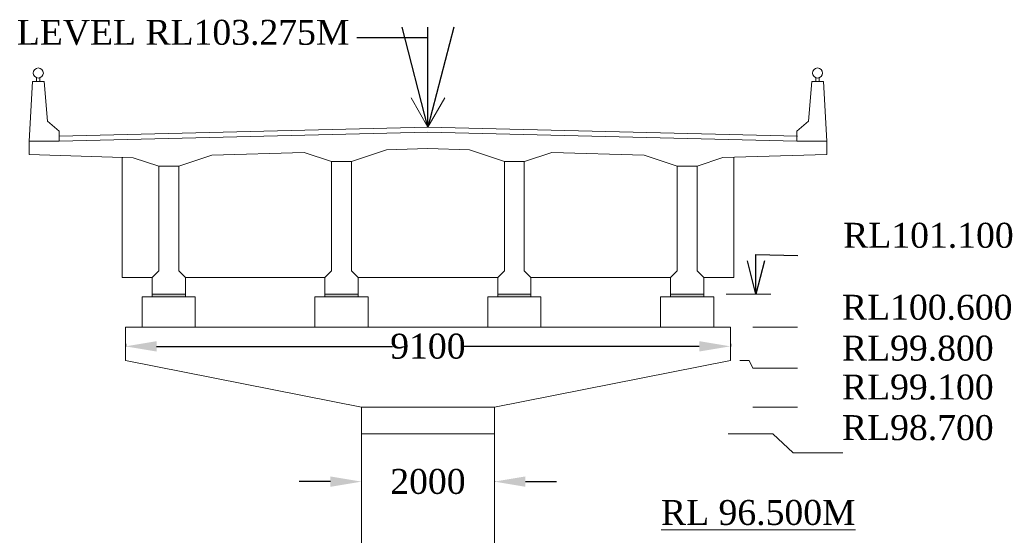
# Model space of a CAD drawing. Header units: millimetres. Extents: x 103078 to 25259364, y -3207472 to 1158446.
# Tile 38 of 40: x 13568296 to 13597916, y 1053309 to 1068848. Entities that reach past the tile are written whole.
import ezdxf

# ---------------------------------------------------------------- set-up
doc = ezdxf.new("R2010")
doc.units = ezdxf.units.MM
doc.header["$LTSCALE"] = 60
doc.header["$MEASUREMENT"] = 0
doc.styles.add('style1', font='txt.shx', dxfattribs={"height": 1})
doc.dimstyles.get("Standard").update_dxf_attribs({"dimtxt": 400, "dimasz": 215, "dimexe": 0.18, "dimexo": 0.0625, "dimgap": 0.09, "dimtad": 0, "dimtih": 1, "dimtoh": 1, "dimdec": 0, "dimzin": 4, "dimdsep": 46, "dimtxsty": 'Standard', "dimblk": 'OPEN90', "dimcen": 0, "dimadec": 0, "dimazin": 1, "dimtfac": 1, "dimtdec": 0, "dimtix": 1, "dimtofl": 0, "dimtmove": 0, "dimatfit": 3, "dimldrblk": 'OPEN30', "dimfxl": 1, "dimtolj": 1, "dimtzin": 0, "dimarcsym": 0})

# ---------------------------------------------------------------- blocks, each defined once
blk = doc.blocks.new('*D408')
at = {"color": 0, "linetype": 'Continuous', "lineweight": -2, "transparency": 16777216}
for p, q in [((13571480, 1059095), (13571480, 1059023)), ((13572415, 1059023), (13579512, 1059023)), ((13588740, 1059023), (13581643, 1059023)), ((13589675, 1059095), (13589675, 1059023))]:
    blk.add_line(p, q, dxfattribs=at)
at = {"color": 0, "linetype": 'Continuous', "lineweight": 9, "transparency": 16777216}
for points in [[(13572415, 1059179), (13572415, 1058867), (13571480, 1059023)], [(13588740, 1059179), (13588740, 1058867), (13589675, 1059023)]]:
    blk.add_solid(points, dxfattribs=at)
at = {"layer": 'Defpoints', "color": 0, "linetype": 'Continuous', "lineweight": 9, "transparency": 16777216}
for p in [(13571480, 1059095), (13589675, 1059095), (13589675, 1059023)]:
    blk.add_point(p, dxfattribs=at)
at = {"color": 0, "linetype": 'Continuous', "lineweight": 9, "transparency": 16777216, "insert": (13580577, 1059023), "char_height": 500, "attachment_point": 5}
blk.add_mtext('\\A1;{\\fTimes New Roman|b0|i0|c0|p18;\\H1.5x;9100}', dxfattribs=at)
blk = doc.blocks.new('*D409')
at = {"color": 0, "linetype": 'Continuous', "lineweight": -2, "transparency": 16777216}
for p, q in [((13577643, 1054954), (13576708, 1054954)), ((13578578, 1054954), (13578578, 1054954)), ((13582577, 1054969), (13582577, 1054954)), ((13583512, 1054954), (13584447, 1054954))]:
    blk.add_line(p, q, dxfattribs=at)
at = {"color": 0, "linetype": 'Continuous', "lineweight": 9, "transparency": 16777216}
for points in [[(13577643, 1055110), (13577643, 1054798), (13578578, 1054954)], [(13583512, 1055110), (13583512, 1054798), (13582577, 1054954)]]:
    blk.add_solid(points, dxfattribs=at)
at = {"layer": 'Defpoints', "color": 0, "linetype": 'Continuous', "lineweight": 9, "transparency": 16777216}
for p in [(13578578, 1054954), (13582577, 1054969), (13582577, 1054954)]:
    blk.add_point(p, dxfattribs=at)
at = {"color": 0, "linetype": 'Continuous', "lineweight": 9, "transparency": 16777216, "insert": (13580577, 1054954), "char_height": 500, "attachment_point": 5}
blk.add_mtext('\\A1;{\\fTimes New Roman|b0|i0|c0|p18;\\H1.5x;2000}', dxfattribs=at)

msp = doc.modelspace()

# ---------------------------------------------------------------- hatches: boundary and pattern name
at = {"linetype": 'Continuous', "lineweight": 9}
h = msp.add_hatch(color=256, dxfattribs=at)
h.dxf.hatch_style = 1
h.paths.add_polyline_path([(13572779.9, 1060517), (13572779.9, 1060595), (13572280, 1060595), (13572280, 1060517)])
h.paths.add_polyline_path([(13572779.9, 1060517), (13573279.7, 1060517), (13573279.7, 1060595), (13572779.9, 1060595)])
h = msp.add_hatch(color=256, dxfattribs=at)
h.dxf.hatch_style = 1
h.paths.add_polyline_path([(13577978.3, 1060517), (13577978.3, 1060595), (13577478.4, 1060595), (13577478.4, 1060517)])
h.paths.add_polyline_path([(13577978.3, 1060517), (13578478.1, 1060517), (13578478.1, 1060595), (13577978.3, 1060595)])
h = msp.add_hatch(color=256, dxfattribs=at)
h.dxf.hatch_style = 1
h.paths.add_polyline_path([(13577978.3, 1060517), (13577978.3, 1060595), (13577478.4, 1060595), (13577478.4, 1060517)])
h.paths.add_polyline_path([(13577978.3, 1060517), (13578478.1, 1060517), (13578478.1, 1060595), (13577978.3, 1060595)])
h = msp.add_hatch(color=256, dxfattribs=at)
h.dxf.hatch_style = 1
h.paths.add_polyline_path([(13583176.7, 1060517), (13583176.7, 1060595), (13582676.9, 1060595), (13582676.9, 1060517)])
h.paths.add_polyline_path([(13583176.7, 1060517), (13583676.6, 1060517), (13583676.6, 1060595), (13583176.7, 1060595)])
h = msp.add_hatch(color=256, dxfattribs=at)
h.dxf.hatch_style = 1
h.paths.add_polyline_path([(13583176.7, 1060517), (13583176.7, 1060595), (13582676.9, 1060595), (13582676.9, 1060517)])
h.paths.add_polyline_path([(13583176.7, 1060517), (13583676.6, 1060517), (13583676.6, 1060595), (13583176.7, 1060595)])
h = msp.add_hatch(color=256, dxfattribs=at)
h.dxf.hatch_style = 1
h.paths.add_polyline_path([(13588375.1, 1060517), (13588375.1, 1060595), (13587875.3, 1060595), (13587875.3, 1060517)])
h.paths.add_polyline_path([(13588375.1, 1060517), (13588875, 1060517), (13588875, 1060595), (13588375.1, 1060595)])
h = msp.add_hatch(color=256, dxfattribs=at)
h.dxf.hatch_style = 1
h.paths.add_polyline_path([(13588375.1, 1060517), (13588375.1, 1060595), (13587875.3, 1060595), (13587875.3, 1060517)])
h.paths.add_polyline_path([(13588375.1, 1060517), (13588875, 1060517), (13588875, 1060595), (13588375.1, 1060595)])

# ---------------------------------------------------------------- linework, layer by layer
for p, q in [((13568581.1, 1065193.6), (13568681.1, 1066993.1)), ((13569031, 1066993.1), (13568681.1, 1066993.1)), ((13568806.1, 1066993.1), (13568806.1, 1067101.5)), ((13568906, 1066993.1), (13568906, 1067101.5)), ((13569131, 1065793.4), (13569031, 1066993.1)), ((13592024, 1065793.4), (13592124, 1066993.1)), ((13592124, 1066993.1), (13592473.9, 1066993.1)), ((13592249, 1066993.1), (13592249, 1067101.5)), ((13592348.9, 1066993.1), (13592348.9, 1067101.5)), ((13592573.9, 1065193.6), (13592473.9, 1066993.1)), ((13580577.5, 1065619.5), (13580068.2, 1066498.1)), ((13580577.5, 1065619.5), (13581086.8, 1066498.1)), ((13569480.8, 1065493.5), (13569131, 1065793.4)), ((13591674.1, 1065493.5), (13592024, 1065793.4)), ((13569480.8, 1065193.6), (13569480.8, 1065493.5)), ((13591674.1, 1065193.6), (13591674.1, 1065493.5)), ((13569480.8, 1065193.6), (13568581.1, 1065193.6)), ((13591674.1, 1065193.6), (13592573.9, 1065193.6)), ((13568581.1, 1064793.7), (13571707.8, 1064697.7)), ((13571380.3, 1061094.9), (13571380.3, 1064707.7)), ((13577675.7, 1064580.6), (13578275.5, 1064580.6)), ((13577678.4, 1061294.8), (13577678.4, 1064580.6)), ((13578278.2, 1061294.8), (13578278.2, 1064581.5)), ((13582876.8, 1061294.8), (13582876.8, 1064582.2)), ((13582879.5, 1064581.3), (13583479.3, 1064581.3)), ((13583476.6, 1061294.8), (13583476.6, 1064581.3)), ((13589449.7, 1064699.6), (13592573.9, 1064793.7)), ((13589774.7, 1061094.9), (13589774.7, 1064709.4)), ((13572479.9, 1061294.8), (13572479.9, 1064440.3)), ((13572481.6, 1064439.7), (13573081.4, 1064439.7)), ((13573079.8, 1061294.8), (13573079.8, 1064439.7)), ((13588075.2, 1061294.8), (13588075.2, 1064441.4)), ((13588075.2, 1064441.4), (13588675, 1064441.4)), ((13588675, 1061294.8), (13588675, 1064441.4)), ((13572280, 1061094.9), (13572479.9, 1061294.8)), ((13573079.8, 1061294.8), (13573279.7, 1061094.9)), ((13577478.4, 1061094.9), (13577678.4, 1061294.8)), ((13578278.2, 1061294.8), (13578478.1, 1061094.9)), ((13582676.9, 1061094.9), (13582876.8, 1061294.8)), ((13583476.6, 1061294.8), (13583676.6, 1061094.9)), ((13587875.3, 1061094.9), (13588075.2, 1061294.8)), ((13588675, 1061294.8), (13588875, 1061094.9)), ((13572280, 1061094.9), (13571380.3, 1061094.9)), ((13572280, 1060595), (13572280, 1061094.9)), ((13573279.7, 1060595), (13573279.7, 1061094.9)), ((13577478.4, 1061094.9), (13573279.7, 1061094.9)), ((13577478.4, 1060595), (13577478.4, 1061094.9)), ((13578478.1, 1060595), (13578478.1, 1061094.9)), ((13582676.9, 1061094.9), (13578478.1, 1061094.9)), ((13582676.9, 1060595), (13582676.9, 1061094.9)), ((13583676.6, 1060595), (13583676.6, 1061094.9)), ((13587875.3, 1061094.9), (13583676.6, 1061094.9)), ((13587875.3, 1060595), (13587875.3, 1061094.9)), ((13588875, 1060595), (13588875, 1061094.9)), ((13589774.7, 1061094.9), (13588875, 1061094.9)), ((13572280, 1060517), (13572280, 1060595)), ((13572779.9, 1060595), (13572280, 1060595)), ((13572280, 1060595), (13573279.7, 1060595)), ((13573279.7, 1060517), (13573279.7, 1060595)), ((13577478.4, 1060517), (13577478.4, 1060595)), ((13577478.4, 1060517), (13577478.4, 1060595)), ((13577978.3, 1060595), (13577478.4, 1060595)), ((13577478.4, 1060595), (13578478.1, 1060595)), ((13578478.1, 1060517), (13578478.1, 1060595)), ((13578478.1, 1060517), (13578478.1, 1060595)), ((13582676.9, 1060517), (13582676.9, 1060595)), ((13582676.9, 1060517), (13582676.9, 1060595)), ((13583176.7, 1060595), (13582676.9, 1060595)), ((13582676.9, 1060595), (13583676.6, 1060595)), ((13583676.6, 1060517), (13583676.6, 1060595)), ((13583676.6, 1060517), (13583676.6, 1060595)), ((13587875.3, 1060517), (13587875.3, 1060595)), ((13587875.3, 1060517), (13587875.3, 1060595)), ((13588375.1, 1060595), (13587875.3, 1060595)), ((13587875.3, 1060595), (13588875, 1060595)), ((13588875, 1060517), (13588875, 1060595)), ((13588875, 1060517), (13588875, 1060595)), ((13589549.4, 1060595), (13590895.7, 1060595)), ((13590349.1, 1059595.3), (13591695.5, 1059595.3)), ((13578578.1, 1057196), (13571480.2, 1058595.6)), ((13582576.9, 1057196), (13589674.7, 1058595.6)), ((13589958.5, 1058595.6), (13590242.3, 1058595.6)), ((13590242.3, 1058595.6), (13590349.1, 1058365.7)), ((13590349.1, 1058365.7), (13591695.5, 1058365.7)), ((13578578.1, 1053115.7), (13578578.1, 1057196)), ((13582576.9, 1053115.7), (13582576.9, 1057196)), ((13590349.1, 1057196), (13591695.5, 1057196)), ((13589607.6, 1056396.3), (13590954, 1056396.3)), ((13590954, 1056396.3), (13591568.3, 1055822.8)), ((13591568.3, 1055822.8), (13593060, 1055822.8))]:
    msp.add_line(p, q, dxfattribs=at)
at = {"linetype": 'Continuous', "lineweight": 9, "ltscale": 1000}
for p, q in [((13568581.1, 1065193.6), (13568581.1, 1064793.7)), ((13592573.9, 1065193.6), (13592573.9, 1064793.7)), ((13571980.1, 1060517), (13571980.1, 1059595.3)), ((13571980.1, 1060517), (13571980.1, 1059595.3)), ((13573579.6, 1060517), (13573579.6, 1059595.3)), ((13573579.6, 1060517), (13573579.6, 1059595.3)), ((13577178.5, 1060517), (13577178.5, 1059595.3)), ((13577178.5, 1060517), (13577178.5, 1059595.3)), ((13578778, 1060517), (13578778, 1059595.3)), ((13578778, 1060517), (13578778, 1059595.3)), ((13582376.9, 1060517), (13582376.9, 1059595.3)), ((13582376.9, 1060517), (13582376.9, 1059595.3)), ((13583976.5, 1060517), (13583976.5, 1059595.3)), ((13583976.5, 1060517), (13583976.5, 1059595.3)), ((13587575.4, 1060517), (13587575.4, 1059595.3)), ((13587575.4, 1060517), (13587575.4, 1059595.3)), ((13589174.9, 1060517), (13589174.9, 1059595.3)), ((13589174.9, 1060517), (13589174.9, 1059595.3)), ((13571480.2, 1059595.3), (13571480.2, 1058595.6)), ((13589674.7, 1059595.3), (13589674.7, 1058595.6))]:
    msp.add_line(p, q, dxfattribs=at)
at = {"linetype": 'Continuous', "lineweight": 9, "ltscale": 5000}
for p, q in [((13571980.1, 1060517), (13573579.6, 1060517)), ((13572280, 1060595), (13573279.7, 1060595)), ((13577178.5, 1060517), (13578778, 1060517)), ((13577478.4, 1060595), (13578478.1, 1060595)), ((13577478.4, 1060595), (13578478.1, 1060595)), ((13582376.9, 1060517), (13583976.5, 1060517)), ((13582676.9, 1060595), (13583676.6, 1060595)), ((13582676.9, 1060595), (13583676.6, 1060595)), ((13587575.4, 1060517), (13589174.9, 1060517)), ((13587875.3, 1060595), (13588875, 1060595)), ((13587875.3, 1060595), (13588875, 1060595)), ((13571480.2, 1059595.3), (13589674.7, 1059595.3)), ((13578578.1, 1057196), (13582576.9, 1057196)), ((13578578.1, 1056396.3), (13582576.9, 1056396.3))]:
    msp.add_line(p, q, dxfattribs=at)
at = {"linetype": 'Continuous', "lineweight": 9, "ltscale": 100}
for p, q in [((13582576.9, 1057196), (13578578.1, 1057196)), ((13582576.9, 1056396.3), (13578578.1, 1056396.3))]:
    msp.add_line(p, q, dxfattribs=at)
at = {"linetype": 'Continuous', "lineweight": 9}
for points in [[(13569480.8, 1065343.6), (13580577.5, 1065619.5), (13591699, 1065343)], [(13569480.8, 1065193.6), (13580577.5, 1065469.5), (13591674.1, 1065193.6)], [(13574072.8, 1064770.2), (13576851.4, 1064855.4)], [(13576851.4, 1064855.4), (13577675.7, 1064580.6), (13578275.5, 1064580.6), (13579327.7, 1064931.4)], [(13579327.7, 1064931.4), (13580577.5, 1064969.7), (13581828.6, 1064931.6)], [(13581828.6, 1064931.6), (13582879.5, 1064581.3), (13583479.3, 1064581.3), (13584304.1, 1064856.2)], [(13584304.1, 1064856.2), (13587084.6, 1064771.6)], [(13571707.8, 1064697.7), (13572481.6, 1064439.7), (13573081.4, 1064439.7), (13574072.8, 1064770.2)], [(13587084.6, 1064771.6), (13588075.2, 1064441.4), (13588675, 1064441.4), (13589449.7, 1064699.6)]]:
    msp.add_lwpolyline(points, dxfattribs=at)
for centre in [(13568856, 1067244.8), (13592298.9, 1067244.8)]:
    msp.add_circle(centre, 151.8, dxfattribs=at)

# ---------------------------------------------------------------- texts
at = {"linetype": 'Continuous', "lineweight": 9, "insert": (13578215.2, 1068460), "char_height": 750, "attachment_point": 6}
msp.add_mtext('{\\fTimes New Roman|b0|i0|c0|p18;FORMATION LEVEL RL103.275M }', dxfattribs=at)
at = {"linetype": 'Continuous', "lineweight": 9, "char_height": 1036.486, "attachment_point": 1, "style": 'style1'}
for s, insert, width in [('{\\fTimes New Roman|b0|i0|c0|p18;\\H0.7236x;RL101.100  \\H1.38197x;                 }', (13593069, 1062738.5), 1111.769), ('{\\fTimes New Roman|b0|i0|c0|p18;\\H0.7236x;RL100.600\\H1.38197x;                 }', (13593032.6, 1060573.9), 1111.769), ('{\\fTimes New Roman|b0|i0|c0|p18;\\H0.7236x;RL99.800  \\H1.38199x;                    }', (13593032.6, 1059344.3), 4922.325), ('{\\fTimes New Roman|b0|i0|c0|p18;\\H0.7236x;\\LRL 96.500M    \\H1.38197x;            }', (13587588.8, 1054401), 7962.657)]:
    msp.add_mtext(s, dxfattribs=dict(at, insert=insert, width=width))
for s, insert in [('{\\fTimes New Roman|b0|i0|c0|p18;\\H0.7236x;RL99.100\\H1.38199x;                 }', (13593032.6, 1058174.7)), ('{\\fTimes New Roman|b0|i0|c0|p18;\\H0.7236x;RL98.700  \\H1.38197x;                     }', (13593032.6, 1056953.5))]:
    msp.add_mtext(s, dxfattribs=dict(at, insert=insert))

# ---------------------------------------------------------------- dimensions: what is measured, and where the dimension line sits
at = {"linetype": 'Continuous', "lineweight": 9}
for base, p1, p2, text, picture, middle in [((13589674.7, 1059022.9), (13571480.2, 1059095.5), (13589674.7, 1059095.5), '{\\fTimes New Roman|b0|i0|c0|p18;\\H1.5x;9100}', '*D408', (13580577.5, 1059022.9)), ((13582576.9, 1054954), (13578578.1, 1054954), (13582576.9, 1054969.4), '{\\fTimes New Roman|b0|i0|c0|p18;\\H1.5x;2000}', '*D409', (13580577.5, 1054954))]:
    dim = msp.add_linear_dim(base=base, p1=p1, p2=p2, text=text, dimstyle='Standard', override={"dimtxt": 500, "dimasz": 935, "dimfxl": 300}, dxfattribs=at)
    dim.commit()
    dim.dimension.update_dxf_attribs({"geometry": picture, "text_midpoint": middle})

# ---------------------------------------------------------------- leaders
msp.add_leader([(13580577.5, 1065619.5), (13580577.5, 1068302.3), (13578440.4, 1068302.3)], dimstyle='Standard', override={"dimtxt": 500, "dimasz": 3000, "dimfxl": 300}, dxfattribs=at)
at = {"linetype": 'Continuous', "lineweight": 9, "annotation_type": 0, "has_hookline": 1, "hookline_direction": 0}
msp.add_leader([(13590444.3, 1060595), (13590444.3, 1061781.5), (13591705.3, 1061760.3)], dimstyle='Standard', override={"dimtxt": 1000, "dimasz": 1000, "dimfxl": 300}, dxfattribs=at)

doc.saveas('drawing.dxf')
